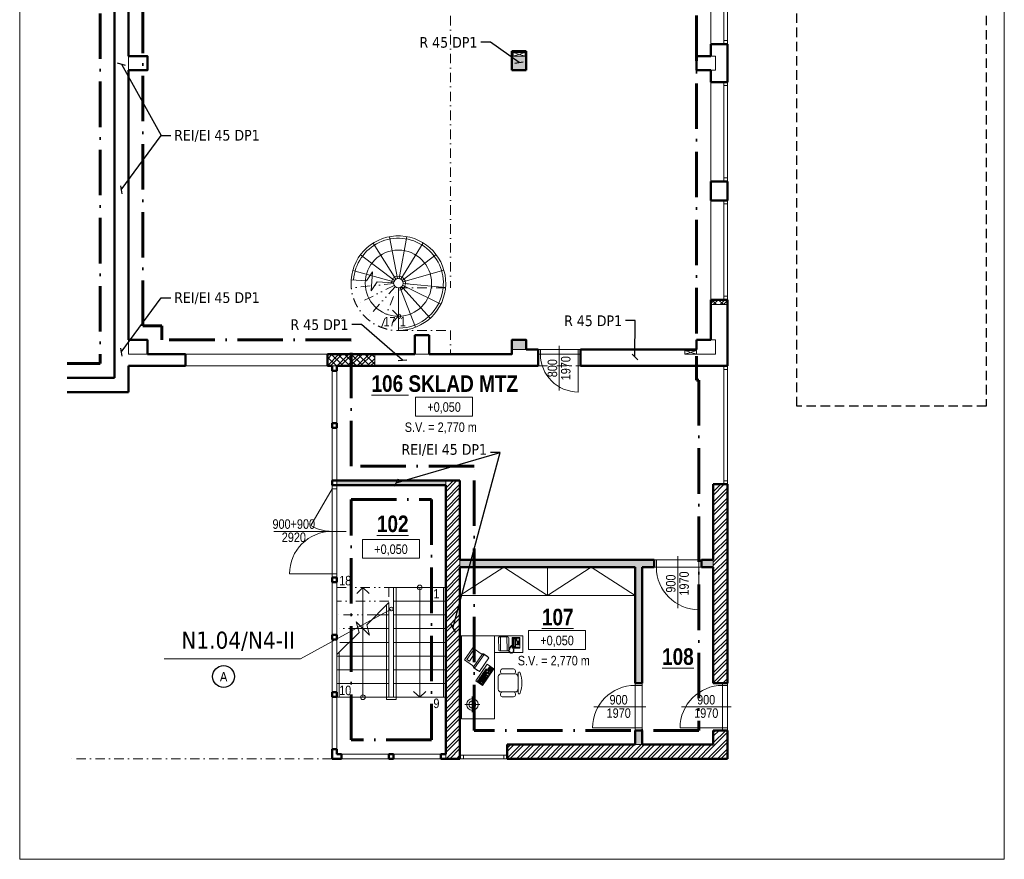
# Model space of a CAD drawing. Header units: millimetres. Extents: x 26913 to 235728, y -32666 to 132716.
# Tile 18 of 26: x 109904 to 130704, y 44667 to 62410. Entities that reach past the tile are written whole.
import ezdxf
from ezdxf.enums import TextEntityAlignment as Align

# ---------------------------------------------------------------- set-up
doc = ezdxf.new("R2010")
doc.units = ezdxf.units.MM
doc.header["$LTSCALE"] = 400
for name, pattern in [('ACAD_ISO10W100', [18, 12, -3, 0, -3]), ('DASHDOT', [1, 0.5, -0.25, 0, -0.25]), ('DASHED', [0.75, 0.5, -0.25]), ('DIVIDE', [1.25, 0.5, -0.25, 0, -0.25, 0, -0.25])]:
    doc.linetypes.add(name, pattern=pattern)
for name, color, linetype, lineweight in [('N_kce-pohled', 7, 'Continuous', 18), ('N_kce_nad_neviditelné', 7, 'DIVIDE', 18), ('N_kce_nad_viditelné', 7, 'DASHDOT', 18), ('N_kóty_výškové', 7, 'Continuous', 13), ('N_nábytek', 7, 'Continuous', 13), ('N_popis', 7, 'Continuous', 13), ('N_popis místnosti', 7, 'Continuous', 13), ('N_tenká', 7, 'Continuous', 18), ('N_tlustá', 7, 'Continuous', 50), ('N_výplně otvorů', 7, 'Continuous', 18), ('N_šrafy', 7, 'Continuous', 13), ('PBS', 1, 'ACAD_ISO10W100', 60), ('PBS - hranice úseků', 1, 'ACAD_ISO10W100', 60), ('PBS - požární odolnost', 1, 'Continuous', 30), ('S_popis', 7, 'Continuous', 13), ('S_tenká', 7, 'Continuous', 18), ('S_tlustá', 7, 'Continuous', 50), ('S_výplně otvorů', 7, 'Continuous', 18)]:
    doc.layers.add(name, color=color, linetype=linetype, lineweight=lineweight)
doc.layers.add('taf carkovana', color=7, linetype='DASHED')
doc.layers.add('X_pomocná', color=7, linetype='Continuous', lineweight=70, plot=False)
doc.styles.add('PBS', font='tahoma.ttf')
doc.styles.get("Standard").update_dxf_attribs({"font": 'ARIALN.TTF'})
doc.dimstyles.new('pozice', dxfattribs={"dimscale": 0, "dimtxt": 400, "dimasz": 125, "dimexe": 0.2, "dimexo": 0, "dimgap": 100, "dimtad": 0, "dimjust": 2, "dimdec": 0, "dimrnd": 5, "dimzin": 0, "dimdsep": 46, "dimtxsty": 'Standard', "dimblk": 'NONE', "dimcen": 0, "dimse1": 1, "dimse2": 1, "dimclrd": 256, "dimclre": 4, "dimclrt": 256, "dimadec": 0, "dimazin": 0, "dimtfac": 1, "dimtdec": 0, "dimtmove": 2, "dimatfit": 2, "dimldrblk": 'DOTSMALL', "dimfxl": 1, "dimtvp": 1, "dimtolj": 1, "dimtzin": 0, "dimlwd": 20, "dimarcsym": 0})
doc.dimstyles.new('pozice-dveře', dxfattribs={"dimscale": 0, "dimtxt": 0.15, "dimasz": 125, "dimexe": 0.2, "dimexo": 0, "dimgap": 0.05, "dimtad": 1, "dimjust": 1, "dimdec": 0, "dimrnd": 5, "dimzin": 0, "dimdsep": 46, "dimtxsty": 'Standard', "dimblk": 'OBLIQUE', "dimcen": 0, "dimse1": 1, "dimse2": 1, "dimclrd": 256, "dimclre": 4, "dimclrt": 256, "dimadec": 0, "dimazin": 0, "dimtfac": 1, "dimtdec": 0, "dimtmove": 0, "dimatfit": 1, "dimldrblk": 'OBLIQUE', "dimfxl": 1, "dimtvp": 1, "dimtolj": 1, "dimtzin": 0, "dimlwd": 25, "dimarcsym": 0})

# ---------------------------------------------------------------- blocks, each defined once
blk = doc.blocks.new('*U43')
at = {"color": 0}
for p, q in [((0, 75), (2100, 75)), ((0, 75), (0, 0)), ((0, 0), (2100, 0)), ((75, 75), (75, 0)), ((2025, 0), (2025, 75)), ((2100, 0), (2100, 75))]:
    blk.add_line(p, q, dxfattribs=at)
blk = doc.blocks.new('*U50')
for p, q in [((12, 0), (0, 0)), ((0, 0), (0, -4)), ((12, -4), (12, 0)), ((0, -4), (12, -4))]:
    blk.add_line(p, q)
blk.add_attdef('VYSKA', text='', height=2).set_placement((6, -3.08), align=Align.CENTER)
blk = doc.blocks.new('*U89')
at = {"linetype": 'ByBlock'}
for p, q in [((-400, 0), (-450, 0)), ((-400, -100), (-400, 0)), ((-400, -100), (-450, -100)), ((400, 0), (400, -100)), ((450, 0), (400, 0)), ((400, -100), (400, -900)), ((450, -100), (400, -100))]:
    blk.add_line(p, q, dxfattribs=at)
at = {"linetype": 'Continuous'}
for p, q in [((400, 0), (-400, 0)), ((400, -100), (-400, -100))]:
    blk.add_line(p, q, dxfattribs=at)
blk.add_line((0, 78), (0, -871))
at = {"linetype": 'ByBlock'}
blk.add_arc((400, -100), 800, 180, 270, dxfattribs=at)
at = {"flags": 8}
blk.add_attdef('SIRKA', text='', height=100, rotation=90, dxfattribs=at).set_placement((13, -397), align=Align.BOTTOM_CENTER)
blk.add_attdef('VYSKA', text='', height=100, rotation=90, dxfattribs=at).set_placement((35, -396), align=Align.TOP_CENTER)
blk = doc.blocks.new('*U71')
at = {"color": 0}
for p, q in [((-900, 0), (-975, 0)), ((-900, -100), (-975, -100)), ((-900, -100), (-900, 0)), ((0, 0), (-900, 0)), ((0, -100), (-900, -100)), ((-121, -550), (-900, -100)), ((900, 0), (0, 0)), ((0, 0), (0, -100)), ((900, -100), (0, -100)), ((900, -100), (900, 0)), ((900, 0), (975, 0)), ((900, -100), (975, -100)), ((900, -100), (900, -1000))]:
    blk.add_line(p, q, dxfattribs=at)
blk.add_line((0, -1333), (0, 195))
for centre, start, end in [((-900, -100), 330, 0), ((900, -100), 180, 270)]:
    blk.add_arc(centre, 900, start, end, dxfattribs=at)
at = {"flags": 8}
blk.add_attdef('SIRKA', text='', height=100, rotation=90, dxfattribs=at).set_placement((4, -910), align=Align.BOTTOM_CENTER)
blk.add_attdef('VYSKA', text='', height=100, rotation=90).set_placement((24, -915), align=Align.TOP_CENTER)
blk = doc.blocks.new('A$C1C031582')
for p, q in [((0, 3500), (0, 746)), ((1399, 3500), (0, 3500)), ((1399, 0), (1399, 3500)), ((464, 2564), (464, 3224)), ((788, 2900), (154, 2900)), ((1656, 2503), (1656, 2444)), ((2207, 2579), (1731, 2579)), ((2283, 2444), (2283, 2503)), ((1559, 2255), (1559, 1718)), ((1731, 2369), (1672, 2369)), ((1731, 2369), (2207, 2369)), ((2280, 2369), (2207, 2369)), ((2394, 2416), (2394, 2255)), ((2394, 2255), (2394, 1718)), ((2394, 1718), (2394, 1605)), ((1656, 1529), (1656, 1470)), ((1672, 1605), (1731, 1605)), ((2207, 1605), (1731, 1605)), ((1731, 1395), (2207, 1395)), ((2207, 1605), (2280, 1605)), ((2283, 1470), (2283, 1529)), ((2394, 1605), (2394, 1576)), ((0, 0), (0, 743)), ((1399, 700), (2599, 700)), ((1970, 628), (1617, 628)), ((2599, 700), (2599, 0)), ((2599, 0), (0, 0)), ((1965, 36), (1612, 38))]:
    blk.add_line(p, q)
at = {"linetype": 'ByBlock'}
for p, q in [((889, 2093), (609, 1900)), ((1377, 1385), (889, 2093)), ((609, 1900), (1098, 1192)), ((725, 1932), (687, 1906)), ((687, 1906), (710, 1873)), ((710, 1873), (747, 1899)), ((760, 1880), (723, 1855)), ((723, 1855), (800, 1743)), ((747, 1899), (725, 1932)), ((743, 1944), (888, 2044)), ((1030, 1530), (743, 1944)), ((837, 1768), (760, 1880)), ((767, 1920), (791, 1936)), ((791, 1936), (797, 1926)), ((797, 1926), (830, 1949)), ((800, 1743), (837, 1768)), ((805, 1925), (1024, 1608)), ((847, 1755), (810, 1729)), ((810, 1729), (887, 1617)), ((830, 1949), (836, 1940)), ((836, 1940), (864, 1959)), ((843, 1930), (1042, 1641)), ((924, 1643), (847, 1755)), ((864, 1959), (874, 1945)), ((874, 1945), (902, 1964)), ((880, 1936), (1067, 1665)), ((888, 2044), (917, 2002)), ((917, 2002), (889, 1983)), ((889, 1983), (905, 1960)), ((905, 1960), (933, 1979)), ((933, 1979), (1123, 1704)), ((962, 1937), (934, 1918)), ((934, 1918), (1069, 1722)), ((1093, 1677), (1065, 1658)), ((1069, 1722), (1097, 1741)), ((1123, 1704), (1095, 1685)), ((1095, 1685), (1117, 1652)), ((1117, 1652), (1145, 1671)), ((1145, 1671), (1174, 1629)), ((473, 1256), (138, 1012)), ((526, 1348), (473, 1256)), ((485, 1257), (532, 1290)), ((680, 1454), (526, 1348)), ((532, 1290), (562, 1365)), ((882, 782), (532, 1290)), ((562, 1365), (683, 1449)), ((964, 783), (562, 1365)), ((761, 1496), (680, 1454)), ((683, 1449), (761, 1496)), ((1157, 923), (761, 1496)), ((887, 1617), (924, 1643)), ((931, 1633), (893, 1608)), ((893, 1608), (974, 1491)), ((1011, 1517), (931, 1633)), ((974, 1491), (1011, 1517)), ((1017, 1508), (980, 1482)), ((980, 1482), (1041, 1393)), ((1030, 1599), (1002, 1580)), ((1079, 1419), (1017, 1508)), ((1174, 1629), (1030, 1530)), ((1037, 1590), (1030, 1599)), ((1097, 1562), (1036, 1520)), ((1036, 1520), (1097, 1432)), ((1064, 1609), (1037, 1590)), ((1041, 1393), (1079, 1419)), ((1075, 1644), (1052, 1627)), ((1052, 1627), (1064, 1609)), ((1065, 1658), (1075, 1644)), ((1158, 1474), (1097, 1562)), ((1097, 1432), (1158, 1474)), ((1098, 1192), (1377, 1385)), ((1247, 1514), (1107, 1418)), ((1107, 1418), (1184, 1306)), ((1135, 1437), (1189, 1358)), ((1167, 1570), (1139, 1550)), ((1139, 1550), (1162, 1518)), ((1180, 1620), (1148, 1598)), ((1148, 1598), (1167, 1570)), ((1162, 1518), (1190, 1537)), ((1166, 1452), (1217, 1377)), ((1242, 1532), (1180, 1620)), ((1184, 1306), (1324, 1403)), ((1190, 1537), (1209, 1509)), ((1253, 1395), (1193, 1353)), ((1193, 1353), (1209, 1330)), ((1195, 1479), (1250, 1400)), ((1209, 1509), (1242, 1532)), ((1227, 1494), (1262, 1442)), ((1324, 1403), (1247, 1514)), ((1304, 1431), (1253, 1395)), ((1253, 1395), (1269, 1372)), ((1262, 1442), (1285, 1458)), ((138, 1012), (486, 508)), ((237, 990), (344, 1064)), ((237, 990), (494, 617)), ((344, 1064), (601, 691)), ((935, 756), (1084, 859)), ((964, 783), (1085, 867)), ((1084, 859), (1157, 923)), ((1085, 867), (1157, 923)), ((486, 508), (836, 750)), ((494, 617), (601, 691)), ((836, 750), (882, 782)), ((836, 750), (935, 756)), ((882, 782), (964, 783)), ((1573, 78), (1577, 588)), ((1653, 38), (1658, 622)), ((1925, 36), (1929, 620)), ((2018, 624), (1999, 618)), ((1999, 618), (2002, 602)), ((2004, 646), (2002, 633)), ((2002, 633), (2018, 624)), ((2002, 602), (2019, 602)), ((2024, 646), (2004, 646)), ((2019, 602), (2006, 589)), ((2006, 589), (2010, 575)), ((2010, 588), (2006, 75)), ((2014, 675), (2009, 663)), ((2009, 663), (2024, 646)), ((2010, 575), (2030, 575)), ((2030, 575), (2012, 568)), ((2012, 568), (2018, 549)), ((2032, 670), (2014, 675)), ((2018, 549), (2037, 551)), ((2032, 695), (2023, 687)), ((2023, 687), (2032, 670)), ((2025, 611), (2034, 659)), ((2046, 551), (2025, 611)), ((2037, 551), (2025, 533)), ((2025, 533), (2032, 523)), ((2050, 687), (2032, 695)), ((2032, 523), (2050, 528)), ((2034, 659), (2062, 686)), ((2050, 528), (2041, 511)), ((2041, 511), (2048, 497)), ((2052, 713), (2042, 704)), ((2042, 704), (2050, 687)), ((2066, 514), (2046, 551)), ((2048, 497), (2065, 503)), ((2065, 697), (2052, 713)), ((2065, 503), (2053, 488)), ((2053, 488), (2060, 474)), ((2060, 474), (2077, 482)), ((2062, 686), (2099, 702)), ((2074, 721), (2064, 716)), ((2064, 716), (2065, 697)), ((2064, 509), (2066, 514)), ((2069, 508), (2064, 509)), ((2077, 482), (2064, 467)), ((2064, 467), (2069, 457)), ((2082, 482), (2069, 508)), ((2069, 457), (2087, 463)), ((2088, 708), (2074, 721)), ((2087, 463), (2077, 444)), ((2077, 444), (2082, 435)), ((2102, 447), (2082, 482)), ((2082, 435), (2099, 440)), ((2089, 725), (2088, 708)), ((2099, 440), (2088, 423)), ((2088, 423), (2091, 416)), ((2101, 728), (2089, 725)), ((2091, 416), (2098, 414)), ((2099, 702), (2137, 699)), ((2108, 708), (2101, 728)), ((2114, 428), (2102, 447)), ((2106, 422), (2114, 428)), ((2113, 422), (2106, 422)), ((2113, 726), (2108, 708)), ((2123, 725), (2113, 726)), ((2116, 418), (2113, 422)), ((2125, 412), (2116, 418)), ((2131, 708), (2123, 725)), ((2139, 725), (2131, 708)), ((2137, 699), (2171, 681)), ((2153, 721), (2139, 725)), ((2143, 512), (2150, 518)), ((2143, 78), (2143, 512)), ((2150, 518), (2217, 518)), ((2151, 700), (2153, 721)), ((2166, 713), (2151, 700)), ((2178, 705), (2166, 713)), ((2169, 474), (2184, 493)), ((2169, 96), (2169, 474)), ((2171, 681), (2195, 651)), ((2178, 483), (2175, 471)), ((2175, 471), (2203, 442)), ((2175, 471), (2175, 386)), ((2176, 688), (2178, 705)), ((2190, 699), (2176, 688)), ((2191, 490), (2178, 483)), ((2184, 493), (2221, 493)), ((2200, 688), (2190, 699)), ((2191, 670), (2200, 688)), ((2210, 674), (2191, 670)), ((2206, 449), (2191, 490)), ((2221, 490), (2191, 490)), ((2195, 651), (2198, 611)), ((2198, 611), (2195, 596)), ((2195, 596), (2207, 588)), ((2200, 645), (2218, 659)), ((2221, 643), (2200, 645)), ((2203, 442), (2206, 449)), ((2203, 273), (2203, 442)), ((2204, 615), (2222, 626)), ((2223, 612), (2204, 615)), ((2207, 588), (2206, 571)), ((2206, 571), (2208, 556)), ((2206, 449), (2250, 449)), ((2208, 556), (2216, 526)), ((2218, 659), (2210, 674)), ((2214, 589), (2221, 596)), ((2216, 586), (2214, 589)), ((2216, 569), (2216, 586)), ((2223, 539), (2216, 569)), ((2216, 526), (2220, 505)), ((2220, 505), (2222, 480)), ((2222, 626), (2221, 643)), ((2221, 596), (2223, 612)), ((2222, 480), (2231, 480)), ((2231, 507), (2223, 539)), ((2228, 518), (2464, 518)), ((2231, 480), (2231, 507)), ((2231, 493), (2275, 493)), ((2266, 490), (2231, 490)), ((2250, 449), (2266, 490)), ((2253, 442), (2250, 449)), ((2282, 471), (2253, 442)), ((2253, 273), (2253, 442)), ((2266, 490), (2279, 483)), ((2275, 493), (2291, 477)), ((2279, 483), (2282, 471)), ((2282, 471), (2282, 386)), ((2291, 477), (2291, 96)), ((2313, 496), (2313, 477)), ((2345, 496), (2313, 496)), ((2313, 477), (2345, 477)), ((2345, 477), (2345, 496)), ((2357, 496), (2357, 477)), ((2389, 496), (2357, 496)), ((2357, 477), (2389, 477)), ((2389, 477), (2389, 496)), ((2401, 496), (2401, 477)), ((2433, 496), (2401, 496)), ((2401, 477), (2433, 477)), ((2433, 477), (2433, 496)), ((2464, 518), (2471, 512)), ((2471, 512), (2471, 78)), ((2098, 414), (2109, 414)), ((2109, 414), (2118, 402)), ((2118, 402), (2126, 397)), ((2132, 407), (2125, 412)), ((2126, 397), (2143, 395)), ((2143, 405), (2132, 407)), ((2150, 71), (2143, 78)), ((2464, 71), (2150, 71)), ((2184, 81), (2169, 96)), ((2175, 386), (2181, 370)), ((2175, 188), (2181, 203)), ((2175, 103), (2175, 188)), ((2175, 103), (2203, 131)), ((2178, 90), (2175, 103)), ((2191, 84), (2178, 90)), ((2181, 370), (2191, 354)), ((2181, 203), (2191, 219)), ((2279, 81), (2184, 81)), ((2191, 354), (2194, 332)), ((2191, 219), (2194, 241)), ((2206, 125), (2191, 84)), ((2266, 84), (2191, 84)), ((2194, 332), (2194, 273)), ((2194, 241), (2194, 273)), ((2203, 273), (2203, 131)), ((2203, 131), (2206, 125)), ((2206, 125), (2250, 125)), ((2253, 131), (2250, 125)), ((2250, 125), (2266, 84)), ((2253, 273), (2253, 131)), ((2282, 103), (2253, 131)), ((2266, 354), (2263, 332)), ((2263, 332), (2263, 273)), ((2263, 241), (2263, 273)), ((2266, 219), (2263, 241)), ((2275, 370), (2266, 354)), ((2275, 203), (2266, 219)), ((2266, 84), (2279, 90)), ((2282, 386), (2275, 370)), ((2282, 188), (2275, 203)), ((2279, 90), (2282, 103)), ((2291, 96), (2279, 81)), ((2282, 103), (2282, 188)), ((2310, 376), (2335, 376)), ((2310, 358), (2310, 376)), ((2335, 358), (2310, 358)), ((2313, 210), (2313, 200)), ((2338, 210), (2313, 210)), ((2313, 200), (2338, 200)), ((2313, 191), (2313, 181)), ((2338, 191), (2313, 191)), ((2313, 181), (2338, 181)), ((2338, 172), (2313, 172)), ((2313, 172), (2313, 162)), ((2313, 162), (2338, 162)), ((2313, 153), (2313, 144)), ((2338, 153), (2313, 153)), ((2313, 144), (2338, 144)), ((2313, 134), (2313, 125)), ((2338, 134), (2313, 134)), ((2313, 125), (2338, 125)), ((2313, 115), (2313, 106)), ((2338, 115), (2313, 115)), ((2313, 106), (2338, 106)), ((2335, 376), (2335, 358)), ((2338, 200), (2338, 210)), ((2338, 181), (2338, 191)), ((2338, 162), (2338, 172)), ((2338, 144), (2338, 153)), ((2338, 125), (2338, 134)), ((2338, 106), (2338, 115)), ((2348, 216), (2439, 216)), ((2348, 100), (2348, 216)), ((2439, 100), (2348, 100)), ((2354, 376), (2373, 376)), ((2354, 358), (2354, 376)), ((2373, 358), (2354, 358)), ((2354, 323), (2354, 342)), ((2354, 342), (2373, 342)), ((2373, 323), (2354, 323)), ((2354, 307), (2373, 307)), ((2354, 288), (2354, 307)), ((2373, 288), (2354, 288)), ((2354, 273), (2373, 273)), ((2354, 254), (2354, 273)), ((2373, 254), (2354, 254)), ((2373, 376), (2373, 358)), ((2373, 342), (2373, 323)), ((2373, 307), (2373, 288)), ((2373, 273), (2373, 254)), ((2386, 358), (2386, 376)), ((2386, 376), (2404, 376)), ((2404, 358), (2386, 358)), ((2386, 323), (2386, 342)), ((2386, 342), (2404, 342)), ((2404, 323), (2386, 323)), ((2386, 307), (2404, 307)), ((2386, 288), (2386, 307)), ((2404, 288), (2386, 288)), ((2386, 254), (2386, 273)), ((2386, 273), (2404, 273)), ((2404, 254), (2386, 254)), ((2404, 376), (2404, 358)), ((2404, 342), (2404, 323)), ((2404, 307), (2404, 288)), ((2404, 273), (2404, 254)), ((2417, 376), (2436, 376)), ((2417, 358), (2417, 376)), ((2436, 358), (2417, 358)), ((2417, 342), (2436, 342)), ((2417, 323), (2417, 342)), ((2436, 323), (2417, 323)), ((2417, 307), (2436, 307)), ((2417, 288), (2417, 307)), ((2436, 288), (2417, 288)), ((2417, 273), (2436, 273)), ((2417, 254), (2417, 273)), ((2436, 254), (2417, 254)), ((2436, 376), (2436, 358)), ((2436, 342), (2436, 323)), ((2436, 307), (2436, 288)), ((2436, 273), (2436, 254)), ((2439, 216), (2439, 100)), ((2471, 78), (2464, 71))]:
    blk.add_line(p, q, dxfattribs=at)
for radius in [248, 148]:
    blk.add_circle((468, 2898), radius)
for centre, radius, start, end in [((1731, 2503), 75.6, 90, 180), ((2207, 2503), 75.6, 0, 90), ((1672, 2255), 113, 90, 180), ((1731, 2444), 75.6, 180, 270), ((2207, 2444), 75.6, 270, 0), ((2280, 2255), 113, 0, 90), ((2441, 2399), 50.2, 20.0456, 159.9544), ((1323, 1991), 1239, 339.6389, 20.0456), ((1672, 1718), 113, 180, 270), ((2280, 1718), 113, 270, 0), ((1731, 1529), 75.6, 90, 180), ((1731, 1470), 75.6, 180, 270), ((2207, 1529), 75.6, 0, 90), ((2207, 1470), 75.6, 270, 0), ((2441, 1576), 47.4, 180, 339.6389), ((1617, 588), 40, 90, 179.5491), ((1970, 588), 40, 359.5491, 90), ((1613, 78), 40, 179.5491, 269.603), ((1966, 76), 40, 269.603, 359.5491)]:
    blk.add_arc(centre, radius, start, end)
for p in [(0, 0), (1399, 0)]:
    blk.add_point(p, dxfattribs=at)
blk = doc.blocks.new('*U81')
at = {"ltscale": 5}
for p, q in [((46.4, 0), (0, 0)), ((43.91, 2.61), (46.4, 0)), ((43.91, -2.61), (46.4, 0))]:
    blk.add_line(p, q, dxfattribs=at)
blk.add_circle((0, 0), 1, dxfattribs=at)
blk = doc.blocks.new('*U194')
at = {"color": 0}
for p, q in [((0, 75), (1000, 75)), ((0, 75), (0, 0)), ((0, 0), (1000, 0)), ((75, 75), (75, 0)), ((925, 0), (925, 75)), ((1000, 0), (1000, 75))]:
    blk.add_line(p, q, dxfattribs=at)
blk = doc.blocks.new('*U82')
at = {"color": 0}
for p, q in [((0, 75), (2500, 75)), ((0, 75), (0, 0)), ((0, 0), (2500, 0)), ((75, 75), (75, 0)), ((2425, 0), (2425, 75)), ((2500, 0), (2500, 75))]:
    blk.add_line(p, q, dxfattribs=at)
blk = doc.blocks.new('*U98')
at = {"linetype": 'Continuous'}
for p, q in [((450, 0), (-450, 0)), ((450, -100), (-450, -100))]:
    blk.add_line(p, q, dxfattribs=at)
at = {"linetype": 'ByBlock'}
for p, q in [((-450, -100), (-450, 0)), ((450, 0), (450, -100)), ((500, 0), (450, 0)), ((-450, 0), (-500, 0)), ((-450, -100), (-500, -100)), ((450, -100), (450, -1000)), ((500, -100), (450, -100))]:
    blk.add_line(p, q, dxfattribs=at)
blk.add_line((0, 78), (0, -971))
blk.add_arc((450, -100), 900, 180, 270, dxfattribs=at)
at = {"flags": 8}
blk.add_attdef('SIRKA', text='', height=100, rotation=90, dxfattribs=at).set_placement((13, -447), align=Align.BOTTOM_CENTER)
blk.add_attdef('VYSKA', text='', height=100, rotation=90, dxfattribs=at).set_placement((35, -446), align=Align.TOP_CENTER)
blk = doc.blocks.new('*U100')
at = {"linetype": 'Continuous'}
for p, q in [((450, 0), (-450, 0)), ((450, -150), (-450, -150))]:
    blk.add_line(p, q, dxfattribs=at)
at = {"linetype": 'ByBlock'}
for p, q in [((-450, -150), (-450, 0)), ((450, 0), (450, -150)), ((500, 0), (450, 0)), ((-450, 0), (-500, 0)), ((-450, -150), (-500, -150)), ((450, -150), (450, -1050)), ((500, -150), (450, -150))]:
    blk.add_line(p, q, dxfattribs=at)
blk.add_line((0, 78), (0, -1021))
blk.add_arc((450, -150), 900, 180, 270, dxfattribs=at)
at = {"flags": 8}
blk.add_attdef('SIRKA', text='', height=100, rotation=90, dxfattribs=at).set_placement((13, -497), align=Align.BOTTOM_CENTER)
blk.add_attdef('VYSKA', text='', height=100, rotation=90, dxfattribs=at).set_placement((35, -496), align=Align.TOP_CENTER)
blk = doc.blocks.new('*U99')
at = {"linetype": 'Continuous'}
for p, q in [((450, 0), (-450, 0)), ((450, -150), (-450, -150))]:
    blk.add_line(p, q, dxfattribs=at)
at = {"linetype": 'ByBlock'}
for p, q in [((-450, -150), (-450, 0)), ((450, 0), (450, -150)), ((500, 0), (450, 0)), ((-450, 0), (-500, 0)), ((-450, -150), (-500, -150)), ((450, -150), (450, -1050)), ((500, -150), (450, -150))]:
    blk.add_line(p, q, dxfattribs=at)
blk.add_line((0, 78), (0, -1021))
blk.add_arc((450, -150), 900, 180, 270, dxfattribs=at)
at = {"flags": 8}
blk.add_attdef('SIRKA', text='', height=100, rotation=90, dxfattribs=at).set_placement((13, -497), align=Align.BOTTOM_CENTER)
blk.add_attdef('VYSKA', text='', height=100, rotation=90, dxfattribs=at).set_placement((35, -496), align=Align.TOP_CENTER)
blk = doc.blocks.new('*U131')
at = {"color": 0}
for p, q in [((0, 75), (2100, 75)), ((0, 75), (0, 0)), ((0, 0), (2100, 0)), ((75, 75), (75, 0)), ((2025, 0), (2025, 75)), ((2100, 0), (2100, 75))]:
    blk.add_line(p, q, dxfattribs=at)
blk = doc.blocks.new('_DotSmall')
at = {"color": 0, "linetype": 'ByBlock', "const_width": 0.5}
blk.add_lwpolyline([(-0.0625, 0, 1), (0.0625, 0, 1)], format="xyb", close=True, dxfattribs=at)
blk = doc.blocks.new('_None')
blk = doc.blocks.new('_Oblique')
at = {"color": 0, "linetype": 'ByBlock', "lineweight": -2}
blk.add_line((-0.5, -0.5), (0.5, 0.5), dxfattribs=at)

msp = doc.modelspace()

# ---------------------------------------------------------------- hatches: boundary and pattern name
at = {"layer": 'N_tenká'}
h = msp.add_hatch(dxfattribs=at)
h.set_pattern_fill('ZELEZOBETON', scale=50)
h.set_pattern_definition([(45, (0, 0), (-176.7767, 176.7767), []), (45, (70.7, 0), (-176.7767, 176.7767), []), (45, (212.13, 0), (-106.066, 247.48737), [100, -50, 0, -50])])
h.paths.add_polyline_path([(122904, 74342), (122654, 74342), (122654, 71442), (124504, 71442), (124504, 71692), (122904, 71692), (122904, 73092), (124504, 73092), (124504, 73142), (124204, 73142), (124204, 73342), (122904, 73342)])
h.paths.add_polyline_path([(120604, 67642), (120304, 67642), (120304, 67342), (120604, 67342)])
h.paths.add_polyline_path([(120604, 66342), (120304, 66342), (120304, 66042), (120604, 66042)])
h.paths.add_polyline_path([(120604, 61642), (120304, 61642), (120304, 61342), (120604, 61342)])
h.paths.add_polyline_path([(120604, 55642), (120304, 55642), (120304, 55442), (120604, 55442)])
h.paths.add_polyline_path([(120604, 73192), (120304, 73192), (120304, 72892), (120604, 72892)])
at = {"layer": 'N_šrafy'}
h = msp.add_hatch(dxfattribs=at)
h.set_pattern_fill('ZDIVO-STR_PEV', scale=50)
h.set_pattern_definition([(45, (0, 0), (-106.06602, 106.06602), []), (45, (70.71, 0), (-106.06602, 106.06602), []), (135, (0, 0), (-70.71068, -70.71068), [])])
h.paths.add_polyline_path([(117404, 55342), (116404, 55342), (116404, 55092), (116504, 55092), (116604, 55092), (117404, 55092)])
h.paths.add_polyline_path([(124854, 68692), (124504, 68692), (124504, 67892), (124854, 67892)])
h.paths.add_polyline_path([(124854, 66592), (124504, 66592), (124504, 66492), (124854, 66492)])
h.paths.add_polyline_path([(124854, 56492), (124779, 56492), (124504, 56492), (124504, 56392), (124854, 56392)])
h.paths.add_polyline_path([(124854, 72942), (124504, 72942), (124504, 72782), (124854, 72782)])
h.paths.add_polyline_path([(112754, 72892), (112754, 73142), (112604, 73142), (112204, 73142), (112204, 72892)])
h.paths.add_polyline_path([(115404, 76642), (115404, 76242), (116554, 76242), (116554, 76642)])
h.paths.add_polyline_path([(112204, 75992), (111904, 75992), (111904, 74992), (112204, 74992)])
h.paths.add_polyline_path([(120004, 76642), (120004, 76242), (121454, 76242), (121454, 76642)])
h = msp.add_hatch(dxfattribs=at)
h.set_pattern_fill('CROSS', scale=250)
h.set_pattern_definition([(0, (0, 0), (62.5, 62.5), [31.25, -93.75]), (90, (15.625, -15.625), (-62.5, 62.5), [31.25, -93.75])])
h.paths.add_polyline_path([(118554, 75992), (118429, 75992), (118429, 73142), (118554, 73142)])
h.paths.add_polyline_path([(120604, 72892), (120453, 72892), (120453, 72092), (120604, 72092)])
h.paths.add_polyline_path([(120604, 71292), (120453, 71292), (120453, 70142), (122804, 70142), (122804, 71442), (122654, 71442), (122654, 70392), (122654, 70292), (120604, 70292), (120604, 70392)])
h.paths.add_polyline_path([(120794, 75442), (120604, 75442), (120504, 75442), (120504, 75342), (120794, 75342)])
h.paths.add_polyline_path([(121084, 75442), (120794, 75442), (120794, 75342), (121081, 75342), (121084, 75344)])
h.paths.add_polyline_path([(121181, 75442), (121084, 75442), (121084, 75344)])
h.paths.add_polyline_path([(118904, 52672), (116604, 52672), (116604, 52572), (118904, 52572)])
h.paths.add_polyline_path([(123304, 50992), (119204, 50992), (119204, 50842), (122904, 50842), (122904, 48392), (123054, 48392), (123054, 50842), (123304, 50842)])
h.paths.add_polyline_path([(124554, 50992), (124304, 50992), (124304, 50842), (124554, 50842)])
h.paths.add_polyline_path([(123054, 47392), (122904, 47392), (122904, 47092), (123054, 47092)])
h.paths.add_polyline_path([(120453, 74342), (122654, 74342), (122654, 74242), (120604, 74242), (120604, 73192), (120453, 73192)])
h = msp.add_hatch(dxfattribs=at)
h.set_pattern_fill('ZDIVO-OBECNE', scale=50)
h.set_pattern_definition([(45, (0, 0), (-106.06602, 106.06602), []), (45, (70.71, 0), (-106.06602, 106.06602), [])])
h.paths.add_polyline_path([(124854, 47392), (124554, 47392), (124554, 47092), (123054, 47092), (122904, 47092), (120204, 47092), (120204, 46792), (124854, 46792)])
h.paths.add_polyline_path([(124854, 52592), (124779, 52592), (124554, 52592), (124554, 50992), (124554, 50842), (124554, 48392), (124854, 48392)])
h.paths.add_polyline_path([(119204, 52672), (118904, 52672), (118904, 52572), (118904, 46892), (118904, 46792), (119204, 46792), (119204, 46867), (119204, 50842), (119204, 50992)])

# ---------------------------------------------------------------- linework, layer by layer
at = {"layer": 'N_kce-pohled', "color": 7}
msp.add_line((118854, 48092), (118854, 50412), dxfattribs=at)
for points in [[(117922, 56940), (118085, 57825)], [(117851, 56926), (117374, 57690)], [(117885, 56940), (117717, 57824)], [(117957, 56927), (118428, 57693)], [(117824, 56901), (117103, 57441)], [(117984, 56902), (118701, 57446)], [(116907, 56914), (117229, 56890), (117359, 57081), (117330, 56682), (117459, 56873), (117804, 56848)], [(117808, 56868), (116941, 57110)], [(118000, 56869), (118865, 57117)], [(117994, 56797), (118106, 56742)], [(118004, 56834), (118120, 56825)], [(118004, 56833), (118900, 56751)], [(117904, 56742), (117904, 55842)], [(117940, 56748), (117943, 56742)], [(117943, 56742), (118266, 55909)], [(117972, 56768), (117995, 56742)], [(117995, 56742), (118578, 56103)], [(118106, 56742), (118800, 56397)], [(117780, 56272), (117904, 56142), (117780, 56011)], [(117804, 50412), (117804, 48092)], [(118904, 50412), (117804, 50412)], [(117854, 50412), (117854, 48042)], [(117704, 50092), (117236, 49623), (117296, 49400), (117013, 49683), (117072, 49460), (116604, 48992)], [(117654, 50042), (117654, 48042)], [(117704, 50092), (117704, 48092)], [(118904, 50122), (117804, 50122)], [(117704, 49832), (117444, 49832)], [(118904, 49832), (117804, 49832)], [(117704, 49542), (117051, 49542)], [(118904, 49542), (117804, 49542)], [(117704, 49252), (116864, 49252)], [(118904, 49252), (117804, 49252)], [(117704, 48962), (116604, 48962)], [(116654, 49042), (116654, 48092)], [(118904, 48962), (117804, 48962)], [(117704, 48672), (116604, 48672)], [(118904, 48672), (117804, 48672)], [(117704, 48382), (116604, 48382)], [(118904, 48382), (117804, 48382)], [(118904, 48092), (116604, 48092)], [(117854, 48042), (117654, 48042)]]:
    msp.add_lwpolyline(points, dxfattribs=at)
for radius in [700, 100]:
    msp.add_circle((117904, 56842), radius, dxfattribs=at)
for centre, radius, start, end in [((117904, 56842), 1000, 270, 175.8593), ((117904, 56842), 950, 353.9577, 175.8608), ((117904, 56842), 150, 270, 176.0208), ((117904, 56842), 950, 270, 354.2608), ((117904, 56142), 50, 270, 90)]:
    msp.add_arc(centre, radius, start, end, dxfattribs=at)
at = {"layer": 'N_kce_nad_neviditelné', "color": 7}
for points in [[(117805, 56832), (116909, 56744)], [(117815, 56796), (117012, 56391)], [(117837, 56767), (117235, 56098)], [(117549, 55907), (117869, 56748)], [(117804, 50412), (116604, 50412)], [(117704, 50122), (116604, 50122)], [(117444, 49832), (116604, 49832)], [(117051, 49542), (116604, 49542)], [(116864, 49252), (116604, 49252)]]:
    msp.add_lwpolyline(points, dxfattribs=at)
at = {"layer": 'N_kce_nad_viditelné', "color": 7}
for points in [[(119004, 72892), (119004, 56742)], [(117904, 56742), (119004, 56742)], [(117904, 55842), (119004, 55842)], [(119004, 55842), (119004, 55342)], [(120854, 55092), (121754, 55092)], [(117704, 50412), (117704, 50092)], [(116504, 46792), (110904, 46792)]]:
    msp.add_lwpolyline(points, dxfattribs=at)
msp.add_arc((117904, 56842), 1000, 175.8593, 270, dxfattribs=at)
at = {"layer": 'N_nábytek', "color": 7}
for p, q in [((121054, 50242), (119204, 50242)), ((122904, 50242), (121054, 50242))]:
    msp.add_line(p, q, dxfattribs=at)
for points in [[(119204, 50242), (120129, 50842), (121054, 50242)], [(121054, 50242), (121054, 50842)], [(121054, 50242), (121979, 50842), (122904, 50242)]]:
    msp.add_lwpolyline(points, dxfattribs=at)
at = {"layer": 'N_tenká', "color": 7}
for p, q in [((120304, 61642), (120604, 61642)), ((120579, 61717), (120579, 61642)), ((116604, 52672), (116604, 52572))]:
    msp.add_line(p, q, dxfattribs=at)
for points in [[(120329, 61717), (120579, 61717)], [(120329, 61642), (120329, 61717)], [(120329, 61642), (120579, 61717)], [(120329, 61717), (120579, 61642)], [(123954, 55417), (124204, 55417)], [(123954, 55417), (124204, 55342)], [(124204, 55417), (123954, 55342)], [(116504, 55092), (116604, 55092)], [(118904, 52572), (118904, 52672)], [(119204, 50992), (119204, 50842)], [(124554, 50992), (124554, 50842)], [(122904, 47092), (123054, 47092)], [(118904, 46892), (118904, 46792)]]:
    msp.add_lwpolyline(points, dxfattribs=at)
at = {"layer": 'N_tlustá', "color": 7}
for p, q in [((120304, 61342), (120304, 61742)), ((120604, 61742), (120604, 61342)), ((120604, 61342), (120304, 61342)), ((116504, 55092), (116504, 54992)), ((116604, 54992), (116504, 54992)), ((116604, 55092), (116604, 54992)), ((116604, 53882), (116504, 53882)), ((116504, 53882), (116504, 53782)), ((116604, 53882), (116604, 53782)), ((116604, 53782), (116504, 53782)), ((119204, 52672), (116504, 52672)), ((116504, 52672), (116504, 52572)), ((118904, 52572), (116504, 52572)), ((118904, 52572), (118904, 46892)), ((124854, 52592), (124854, 48392)), ((123304, 50992), (119204, 50992)), ((124554, 50992), (124304, 50992)), ((119204, 46792), (119204, 50842)), ((122904, 50842), (119204, 50842)), ((122904, 48392), (122904, 50842)), ((123304, 50842), (123054, 50842)), ((123054, 48392), (123054, 50842)), ((124554, 50842), (124304, 50842)), ((116604, 50622), (116504, 50622)), ((116504, 50622), (116504, 50522)), ((116604, 50622), (116604, 50522)), ((116604, 50522), (116504, 50522)), ((116604, 49412), (116504, 49412)), ((116504, 49412), (116504, 49312)), ((116604, 49312), (116504, 49312)), ((116604, 49412), (116604, 49312)), ((122904, 48392), (123054, 48392)), ((124554, 48392), (124854, 48392)), ((116604, 48202), (116504, 48202)), ((116504, 48202), (116504, 48102)), ((116604, 48102), (116504, 48102)), ((116604, 48202), (116604, 48102)), ((122904, 47092), (122904, 47392)), ((122904, 47392), (123054, 47392)), ((123054, 47092), (123054, 47392)), ((124554, 47392), (124854, 47392)), ((124854, 47392), (124854, 46792)), ((120204, 47092), (122904, 47092)), ((120204, 47092), (120204, 46792)), ((123054, 47092), (124554, 47092)), ((116604, 46992), (116504, 46992)), ((116504, 46992), (116504, 46792)), ((116604, 46992), (116604, 46892)), ((116704, 46892), (116604, 46892)), ((116704, 46892), (116704, 46792)), ((118804, 46792), (118804, 46892)), ((116704, 46792), (116504, 46792)), ((119204, 46792), (118804, 46792)), ((124854, 46792), (120204, 46792))]:
    msp.add_line(p, q, dxfattribs=at)
for points in [[(120304, 61742), (120604, 61742)], [(124504, 56492), (124854, 56492)], [(124504, 56492), (124504, 56392)], [(124854, 56492), (124854, 56392)], [(120304, 55442), (120304, 55642), (120604, 55642), (120604, 55442)], [(116404, 55342), (116404, 55092)], [(116404, 55342), (117404, 55342)], [(123954, 55442), (124204, 55442)], [(116404, 55092), (116504, 55092)], [(119204, 52672), (119204, 50992)], [(124554, 52592), (124854, 52592)], [(124554, 50992), (124554, 52592)], [(123304, 50842), (123304, 50992)], [(124304, 50842), (124304, 50992)], [(124554, 48392), (124554, 50842)], [(124554, 47092), (124554, 47392)], [(117704, 46892), (117704, 46792)], [(117704, 46892), (117804, 46892)], [(117804, 46892), (117804, 46792)], [(118804, 46892), (118904, 46892)], [(117704, 46792), (117804, 46792)]]:
    msp.add_lwpolyline(points, dxfattribs=at)
at = {"layer": 'N_výplně otvorů', "color": 7}
for points in [[(124504, 63992), (124504, 61892)], [(124504, 61092), (124504, 58992)], [(124504, 58592), (124504, 56492)], [(116504, 54992), (116504, 53882)], [(116604, 54992), (116604, 53882)], [(116504, 53782), (116504, 52672)], [(116604, 53782), (116604, 52672)], [(116504, 50522), (116504, 49412)], [(116604, 50522), (116604, 49412)], [(116504, 49312), (116504, 48202)], [(116604, 49312), (116604, 48202)], [(116504, 48102), (116504, 46992)], [(116604, 48102), (116604, 46992)], [(116704, 46892), (117704, 46892)], [(117804, 46892), (118804, 46892)], [(116704, 46792), (117704, 46792)], [(117804, 46792), (118804, 46792)]]:
    msp.add_lwpolyline(points, dxfattribs=at)
at = {"layer": 'PBS', "color": 5, "linetype": 'Continuous', "lineweight": 30}
msp.add_circle((114211, 48530), 231, dxfattribs=at)
at = {"layer": 'S_tenká', "color": 7}
for p, q in [((124504, 56392), (124854, 56392)), ((124504, 55642), (124604, 55642)), ((124604, 55642), (124604, 55342)), ((123954, 55442), (123954, 55342)), ((124604, 55342), (123954, 55342)), ((124204, 55342), (124204, 55442))]:
    msp.add_line(p, q, dxfattribs=at)
for points in [[(112204, 61642), (112204, 61342)], [(124504, 61642), (124604, 61642), (124604, 61342), (124504, 61342)], [(112204, 55642), (112204, 55342), (112604, 55342)], [(117404, 55342), (117404, 55092)], [(118254, 55342), (118554, 55342)], [(120304, 55442), (120304, 55442), (120604, 55442)]]:
    msp.add_lwpolyline(points, dxfattribs=at)
at = {"layer": 'S_tlustá', "color": 7}
for p, q in [((111904, 54842), (111904, 69092)), ((124504, 55642), (124504, 56392)), ((124854, 56392), (124854, 55092)), ((124204, 55442), (124204, 55642)), ((124204, 55642), (124504, 55642)), ((112604, 55342), (113404, 55342)), ((117404, 55342), (118254, 55342)), ((113404, 55092), (112204, 55092)), ((120854, 55092), (117404, 55092)), ((124854, 55092), (121754, 55092))]:
    msp.add_line(p, q, dxfattribs=at)
for points in [[(112204, 55642), (112204, 61342), (112604, 61342), (112604, 61642), (112204, 61642), (112204, 67342), (112604, 67342)], [(124504, 61892), (124504, 61642), (124204, 61642), (124204, 61342), (124504, 61342), (124504, 61092)], [(124504, 61892), (124854, 61892)], [(124854, 61092), (124854, 61892)], [(124504, 61092), (124854, 61092)], [(124504, 58992), (124504, 58592)], [(124504, 58992), (124854, 58992)], [(124854, 58592), (124854, 58992)], [(124504, 58592), (124854, 58592)], [(112604, 55342), (112604, 55642), (112204, 55642)], [(118554, 55742), (118254, 55742), (118254, 55342)], [(113404, 55342), (113404, 55092)], [(118554, 55342), (120304, 55342), (120304, 55442)], [(120604, 55442), (120854, 55442)], [(120854, 55092), (120854, 55442)], [(121754, 55442), (123954, 55442)], [(121754, 55092), (121754, 55442)], [(112204, 54542), (112204, 55092)], [(111904, 54842), (110904, 54842)], [(112204, 54542), (110904, 54542)]]:
    msp.add_lwpolyline(points, dxfattribs=at)
at = {"layer": 'S_výplně otvorů', "color": 7}
for points in [[(113404, 55342), (116404, 55342)], [(113404, 55092), (116404, 55092)]]:
    msp.add_lwpolyline(points, dxfattribs=at)
at = {"layer": 'taf carkovana', "color": 7}
msp.add_lwpolyline([(126324, 74492), (130324, 74492), (130324, 54242), (126324, 54242)], close=True, dxfattribs=at)

# ---------------------------------------------------------------- block references
at = {"layer": 'N_kce-pohled', "color": 7, "xscale": 50, "yscale": 50, "zscale": 50}
for p, rotation in [((117154, 48092), 89.99999999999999), ((118354, 50412), 270)]:
    msp.add_blockref('*U81', p, dxfattribs=dict(at, rotation=rotation))
at = {"layer": 'N_nábytek', "color": 7, "xscale": -0.5, "yscale": 0.5, "zscale": 0.5, "rotation": 180}
msp.add_blockref('A$C1C031582', (119234, 49387), dxfattribs=at)
at = {"layer": 'N_výplně otvorů', "color": 7, "xscale": -1, "rotation": 90}
for name, p in [('*U43', (124854, 63992)), ('*U43', (124854, 61092)), ('*U131', (124854, 58592)), ('*U82', (124854, 55092))]:
    msp.add_blockref(name, p, dxfattribs=at)
at = {"layer": 'N_výplně otvorů', "color": 7}
ref = msp.add_blockref('*U89', (121304, 55442), dxfattribs=at)
ref.add_attrib('VYSKA', '1970', dxfattribs={"layer": '0', "height": 200, "rotation": 90}).set_placement((121339, 55045), align=Align.TOP_CENTER)
ref.add_attrib('SIRKA', '800', dxfattribs={"layer": '0', "height": 200, "rotation": 90}).set_placement((121317, 55045), align=Align.BOTTOM_CENTER)
ref = msp.add_blockref('*U71', (116604, 51597), dxfattribs=dict(at, rotation=270))
ref.add_attrib('VYSKA', '2920', dxfattribs={"layer": '0', "height": 200}).set_placement((115696, 51572), align=Align.TOP_CENTER)
ref.add_attrib('SIRKA', '900+900', dxfattribs={"layer": '0', "height": 200}).set_placement((115694, 51592), align=Align.BOTTOM_CENTER)
ref = msp.add_blockref('*U99', (123804, 50992), dxfattribs=at)
ref.add_attrib('VYSKA', '1970', dxfattribs={"layer": '0', "height": 200, "rotation": 90}).set_placement((123839, 50495), align=Align.TOP_CENTER)
ref.add_attrib('SIRKA', '900', dxfattribs={"layer": '0', "height": 200, "rotation": 90}).set_placement((123817, 50493), align=Align.BOTTOM_CENTER)
ref = msp.add_blockref('*U100', (123054, 47892), dxfattribs=dict(at, rotation=270))
ref.add_attrib('VYSKA', '1970', dxfattribs={"layer": '0', "height": 200, "rotation": 360}).set_placement((122558, 47857), align=Align.TOP_CENTER)
ref.add_attrib('SIRKA', '900', dxfattribs={"layer": '0', "height": 200, "rotation": 360}).set_placement((122556, 47879), align=Align.BOTTOM_CENTER)
ref = msp.add_blockref('*U98', (124854, 47892), dxfattribs=dict(at, rotation=270))
ref.add_attrib('VYSKA', '1970', dxfattribs={"layer": '0', "height": 200, "rotation": 360}).set_placement((124408, 47857), align=Align.TOP_CENTER)
ref.add_attrib('SIRKA', '900', dxfattribs={"layer": '0', "height": 200, "rotation": 360}).set_placement((124406, 47879), align=Align.BOTTOM_CENTER)
at = {"layer": 'N_výplně otvorů', "color": 7, "xscale": -1}
msp.add_blockref('*U194', (120204, 46792), dxfattribs=at)

# ---------------------------------------------------------------- texts
at = {"layer": 'N_popis', "color": 7, "char_height": 200, "width": 127.42, "attachment_point": 9}
for s, insert in [('17', (117844, 55928)), ('1', (118064, 55931)), ('18', (116908, 50453)), ('1', (118771, 50180)), ('10', (116908, 48133)), ('9', (118771, 47860))]:
    msp.add_mtext(s, dxfattribs=dict(at, insert=insert))
at = {"layer": 'PBS', "color": 5, "linetype": 'Continuous', "style": 'PBS'}
msp.add_text('A', height=195, dxfattribs=at).set_placement((114134, 48430))
at = {"layer": 'PBS', "color": 5, "insert": (115716, 49072), "char_height": 360, "attachment_point": 9, "style": 'PBS'}
msp.add_mtext('N1.04/N4-II', dxfattribs=at)
at = {"layer": 'PBS - požární odolnost', "char_height": 225, "style": 'PBS'}
for s, insert, attachment_point in [('R 45 DP1', (119573, 61929), 6), ('REI/EI 45 DP1', (113168, 59954), 4), ('REI/EI 45 DP1', (113168, 56523), 4), ('R 45 DP1', (122629, 56046), 6), ('R 45 DP1', (116849, 55964), 6)]:
    msp.add_mtext(s, dxfattribs=dict(at, insert=insert, attachment_point=attachment_point))

# ---------------------------------------------------------------- leaders
at = {"layer": 'PBS', "color": 5, "linetype": 'Continuous'}
msp.add_leader([(117753, 49956), (115838, 48906), (112954, 48906)], dimstyle='pozice', override={"dimscale": 1, "dimasz": 150, "dimtad": 0, "dimclrd": 5}, dxfattribs=at)
at = {"layer": 'PBS - požární odolnost', "linetype": 'Continuous'}
for points in [[(120454, 61504), (119850, 61935), (119646, 61935)], [(112054, 61469), (112892, 59960), (113095, 59960)], [(112049, 58815), (112892, 59960), (113095, 59960)], [(112049, 55384), (112892, 56530), (113095, 56530)], [(122902, 55282), (122906, 56052), (122703, 56052)]]:
    msp.add_leader(points, dimstyle='pozice-dveře', override={"dimscale": 1, "dimtad": 0}, dxfattribs=at)

# ---------------------------------------------------------------- next in the draw order: texts
at = {"layer": 'N_popis místnosti', "color": 7, "insert": (118884, 54540), "char_height": 350, "attachment_point": 8, "bg_fill": 3, "box_fill_scale": 1.1, "bg_fill_color": 256, "bg_fill_transparency": 0}
msp.add_mtext_dynamic_manual_height_columns('{\\fArial Narrow|b1|i0|c238|p34;\\L106\\l SKLAD MTZ}', width=3305.44, gutter_width=12.5, heights=[0], dxfattribs=at)
at = {"layer": 'S_popis', "color": 7, "insert": (118800, 53899), "char_height": 200, "attachment_point": 2, "bg_fill": 3, "box_fill_scale": 1.1, "bg_fill_color": 256, "bg_fill_transparency": 0}
msp.add_mtext_dynamic_manual_height_columns('S.V. = 2,770 m', width=1605.92, gutter_width=1660, heights=[229], dxfattribs=at)

# ---------------------------------------------------------------- next in the draw order: linework, layer by layer
at = {"layer": 'N_tlustá', "color": 7}
msp.add_lwpolyline([(116604, 55092), (117404, 55092)], dxfattribs=at)
at = {"layer": 'PBS - hranice úseků', "ltscale": 0.2}
msp.add_lwpolyline([(124854, 76942), (111604, 76942), (111604, 55142), (110904, 55142)], dxfattribs=at)
at = {"layer": 'S_tlustá', "color": 7}
msp.add_lwpolyline([(118554, 55342), (118554, 55742)], dxfattribs=at)
at = {"layer": 'X_pomocná', "color": 7, "lineweight": 18}
msp.add_lwpolyline([(130704, 78642), (109904, 78642), (109904, 44667), (130704, 44667)], close=True, dxfattribs=at)

# ---------------------------------------------------------------- next in the draw order: block references
at = {"layer": 'N_kóty_výškové', "color": 7, "xscale": 100, "yscale": 100, "zscale": 100}
msp.add_blockref('*U50', (118269, 54433), dxfattribs=at).add_auto_attribs({'VYSKA': '+0,050'})

# ---------------------------------------------------------------- next in the draw order: texts
at = {"layer": 'PBS - požární odolnost', "insert": (119776, 53314), "char_height": 225, "attachment_point": 6, "style": 'PBS'}
msp.add_mtext('REI/EI 45 DP1', dxfattribs=at)

# ---------------------------------------------------------------- next in the draw order: leaders
at = {"layer": 'PBS - požární odolnost', "linetype": 'Continuous'}
for points in [[(117991, 55216), (117126, 55971), (116922, 55971)], [(117860, 52621), (120052, 53264), (119849, 53264)], [(119056, 49549), (120052, 53264), (119849, 53264)]]:
    msp.add_leader(points, dimstyle='pozice-dveře', override={"dimscale": 1, "dimtad": 0}, dxfattribs=at)

# ---------------------------------------------------------------- next in the draw order: texts
at = {"layer": 'N_popis místnosti', "color": 7, "char_height": 350, "attachment_point": 8, "bg_fill": 3, "box_fill_scale": 1.1, "bg_fill_color": 256, "bg_fill_transparency": 0}
for s, width, insert in [('{\\fArial Narrow|b1|i0|c238|p34;\\L102}', 941.28, (117784, 51577)), ('{\\fArial Narrow|b1|i0|c238|p34;\\L107}', 901.62, (121270, 49606)), ('{\\fArial Narrow|b1|i0|c238|p34;\\L108}', 636.86, (123809, 48770))]:
    msp.add_mtext_dynamic_manual_height_columns(s, width=width, gutter_width=12.5, heights=[0], dxfattribs=dict(at, insert=insert))
at = {"layer": 'S_popis', "color": 7, "insert": (121187, 48965), "char_height": 200, "attachment_point": 2, "bg_fill": 3, "box_fill_scale": 1.1, "bg_fill_color": 256, "bg_fill_transparency": 0}
msp.add_mtext_dynamic_manual_height_columns('S.V. = 2,770 m', width=1605.92, gutter_width=1660, heights=[229], dxfattribs=at)

# ---------------------------------------------------------------- next in the draw order: linework, layer by layer
at = {"layer": 'PBS - hranice úseků', "ltscale": 0.2}
msp.add_lwpolyline([(124204, 71142), (124204, 54792), (124254, 54792), (124254, 47392), (119504, 47392), (119504, 52972), (116904, 52972), (116904, 55642), (112904, 55642), (112904, 55942), (112504, 55942), (112504, 75842), (113154, 75842), (113154, 75942), (117954, 75942), (117954, 75692), (118129, 75692), (118129, 72592), (120904, 72592), (120904, 73792), (122354, 73792), (122354, 72793), (122354, 71142)], close=True, dxfattribs=at)
at = {"layer": 'PBS - hranice úseků', "color": 5, "ltscale": 0.2}
msp.add_lwpolyline([(116904, 52272), (118604, 52272), (118604, 47192), (116904, 47192)], close=True, dxfattribs=at)

# ---------------------------------------------------------------- next in the draw order: block references
at = {"layer": 'N_kóty_výškové', "color": 7, "xscale": 100, "yscale": 100, "zscale": 100}
for p in [(117148, 51428), (120656, 49499)]:
    msp.add_blockref('*U50', p, dxfattribs=at).add_auto_attribs({'VYSKA': '+0,050'})

doc.saveas('drawing.dxf')
